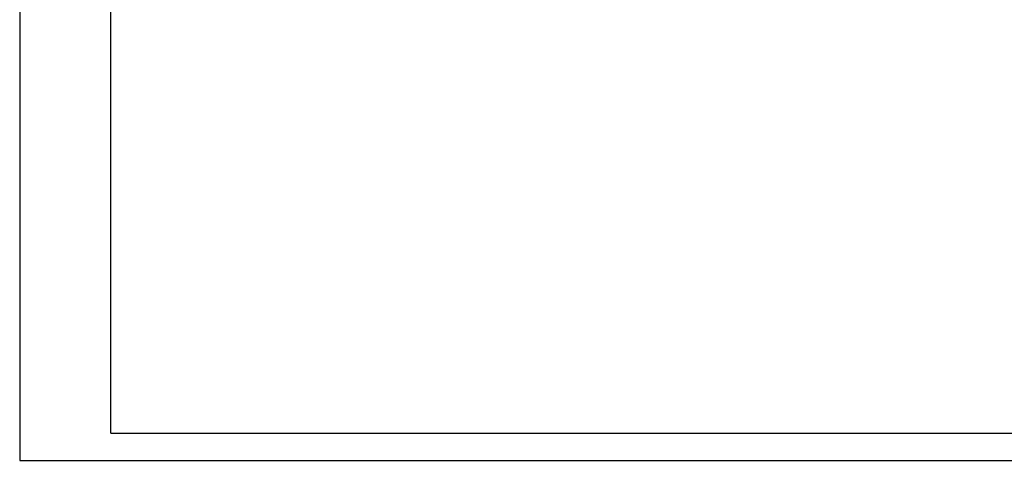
# Model space of a CAD drawing. Header units: millimetres. Extents: x 13297 to 13592, y 253 to 670.
# Tile 1 of 18: x 13297 to 13486, y 253 to 338. Entities that reach past the tile are written whole.
import ezdxf

# ---------------------------------------------------------------- set-up
doc = ezdxf.new("R2010")
doc.units = ezdxf.units.MM
doc.header["$LTSCALE"] = 0.3
doc.layers.add('外框', color=7, linetype='Continuous', lineweight=30)

# ---------------------------------------------------------------- blocks, each defined once
blk = doc.blocks.new('Y')
at = {"lineweight": 30}
for p, q in [((-4136.76, 2009.27), (-3862.74, 2009.27)), ((-4154.44, 2003.97), (-3857.44, 2003.97)), ((-4154.44, 2003.97), (-3857.44, 2003.97))]:
    blk.add_line(p, q, dxfattribs=at)
for points in [[(-3857.44, 2213.99), (-4154.44, 2213.99), (-4154.44, 2003.97)], [(-4136.76, 2009.27), (-4136.76, 2208.69), (-3862.74, 2208.69)]]:
    blk.add_lwpolyline(points, dxfattribs=at)
blk = doc.blocks.new('W')
blk.add_blockref('Y', (0, 0))

msp = doc.modelspace()

# ---------------------------------------------------------------- block references
at = {"layer": '外框', "lineweight": 25, "xscale": 0.991439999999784, "yscale": 0.9914400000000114, "zscale": 0.9914399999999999}
msp.add_blockref('W', (17415.93, -1733.59), dxfattribs=at)

doc.saveas('drawing.dxf')
